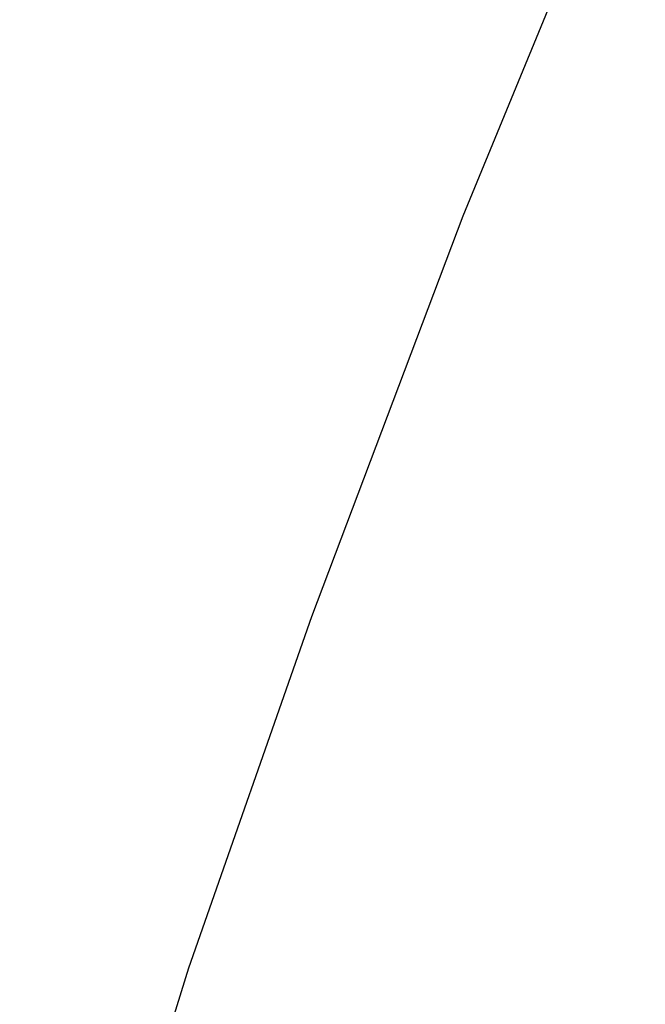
# Model space of a CAD drawing. Extents: x 0 to 363660, y 0 to 4201329.
# Tile 111 of 256: x 360197.44 to 360199.22, y 4200479.27 to 4200482.07. Entities that reach past the tile are written whole.
import ezdxf

# ---------------------------------------------------------------- set-up
doc = ezdxf.new("R2010")
doc.units = 0
doc.header["$LTSCALE"] = 0.5
doc.header["$MEASUREMENT"] = 0
doc.layers.add('(032) Горизонтали утолщенные', color=32, linetype='Continuous', lineweight=30)

# ---------------------------------------------------------------- blocks, each defined once
blk = doc.blocks.new('gergrgrre')
at = {"layer": '(032) Горизонтали утолщенные', "color": 32}
blk.add_polyline3d([(360205.37, 4200491.68, 546), (360204.44, 4200490.86, 546), (360203.56, 4200489.96, 546), (360202.71, 4200488.95, 546), (360201.9, 4200487.84, 546), (360201.14, 4200486.63, 546), (360200.44, 4200485.35, 546), (360199.79, 4200484.05, 546), (360199.21, 4200482.75, 546), (360198.7, 4200481.51, 546), (360198.27, 4200480.37, 546), (360197.92, 4200479.37, 546), (360197.66, 4200478.53, 546), (360197.5, 4200477.81, 546), (360197.44, 4200477.15, 546), (360197.51, 4200476.49, 546), (360197.7, 4200475.76, 546), (360198.04, 4200474.92, 546), (360198.52, 4200473.88, 546)], dxfattribs=at)
blk.add_polyline3d([(360205.37, 4200491.68, 546), (360204.44, 4200490.86, 546), (360203.56, 4200489.96, 546), (360202.71, 4200488.95, 546), (360201.9, 4200487.84, 546), (360201.14, 4200486.63, 546), (360200.44, 4200485.35, 546), (360199.79, 4200484.05, 546), (360199.21, 4200482.75, 546), (360198.7, 4200481.51, 546), (360198.27, 4200480.37, 546), (360197.92, 4200479.37, 546), (360197.66, 4200478.53, 546), (360197.5, 4200477.81, 546), (360197.44, 4200477.15, 546), (360197.51, 4200476.49, 546), (360197.7, 4200475.76, 546), (360198.04, 4200474.92, 546), (360198.52, 4200473.88, 546)], dxfattribs=at)
blk.add_polyline3d([(360205.37, 4200491.68, 546), (360204.44, 4200490.86, 546), (360203.56, 4200489.96, 546), (360202.71, 4200488.95, 546), (360201.9, 4200487.84, 546), (360201.14, 4200486.63, 546), (360200.44, 4200485.35, 546), (360199.79, 4200484.05, 546), (360199.21, 4200482.75, 546), (360198.7, 4200481.51, 546), (360198.27, 4200480.37, 546), (360197.92, 4200479.37, 546), (360197.66, 4200478.53, 546), (360197.5, 4200477.81, 546), (360197.44, 4200477.15, 546), (360197.51, 4200476.49, 546), (360197.7, 4200475.76, 546), (360198.04, 4200474.92, 546), (360198.52, 4200473.88, 546)], dxfattribs=at)
blk.add_polyline3d([(360205.37, 4200491.68, 546), (360204.44, 4200490.86, 546), (360203.56, 4200489.96, 546), (360202.71, 4200488.95, 546), (360201.9, 4200487.84, 546), (360201.14, 4200486.63, 546), (360200.44, 4200485.35, 546), (360199.79, 4200484.05, 546), (360199.21, 4200482.75, 546), (360198.7, 4200481.51, 546), (360198.27, 4200480.37, 546), (360197.92, 4200479.37, 546), (360197.66, 4200478.53, 546), (360197.5, 4200477.81, 546), (360197.44, 4200477.15, 546), (360197.51, 4200476.49, 546), (360197.7, 4200475.76, 546), (360198.04, 4200474.92, 546), (360198.52, 4200473.88, 546)], dxfattribs=at)
blk.add_polyline3d([(360205.37, 4200491.68, 546), (360204.44, 4200490.86, 546), (360203.56, 4200489.96, 546), (360202.71, 4200488.95, 546), (360201.9, 4200487.84, 546), (360201.14, 4200486.63, 546), (360200.44, 4200485.35, 546), (360199.79, 4200484.05, 546), (360199.21, 4200482.75, 546), (360198.7, 4200481.51, 546), (360198.27, 4200480.37, 546), (360197.92, 4200479.37, 546), (360197.66, 4200478.53, 546), (360197.5, 4200477.81, 546), (360197.44, 4200477.15, 546), (360197.51, 4200476.49, 546), (360197.7, 4200475.76, 546), (360198.04, 4200474.92, 546), (360198.52, 4200473.88, 546)], dxfattribs=at)
blk.add_polyline3d([(360205.37, 4200491.68, 546), (360204.44, 4200490.86, 546), (360203.56, 4200489.96, 546), (360202.71, 4200488.95, 546), (360201.9, 4200487.84, 546), (360201.14, 4200486.63, 546), (360200.44, 4200485.35, 546), (360199.79, 4200484.05, 546), (360199.21, 4200482.75, 546), (360198.7, 4200481.51, 546), (360198.27, 4200480.37, 546), (360197.92, 4200479.37, 546), (360197.66, 4200478.53, 546), (360197.5, 4200477.81, 546), (360197.44, 4200477.15, 546), (360197.51, 4200476.49, 546), (360197.7, 4200475.76, 546), (360198.04, 4200474.92, 546), (360198.52, 4200473.88, 546)], dxfattribs=at)
blk.add_polyline3d([(360205.37, 4200491.68, 546), (360204.44, 4200490.86, 546), (360203.56, 4200489.96, 546), (360202.71, 4200488.95, 546), (360201.9, 4200487.84, 546), (360201.14, 4200486.63, 546), (360200.44, 4200485.35, 546), (360199.79, 4200484.05, 546), (360199.21, 4200482.75, 546), (360198.7, 4200481.51, 546), (360198.27, 4200480.37, 546), (360197.92, 4200479.37, 546), (360197.66, 4200478.53, 546), (360197.5, 4200477.81, 546), (360197.44, 4200477.15, 546), (360197.51, 4200476.49, 546), (360197.7, 4200475.76, 546), (360198.04, 4200474.92, 546), (360198.52, 4200473.88, 546)], dxfattribs=at)
blk.add_polyline3d([(360205.37, 4200491.68, 546), (360204.44, 4200490.86, 546), (360203.56, 4200489.96, 546), (360202.71, 4200488.95, 546), (360201.9, 4200487.84, 546), (360201.14, 4200486.63, 546), (360200.44, 4200485.35, 546), (360199.79, 4200484.05, 546), (360199.21, 4200482.75, 546), (360198.7, 4200481.51, 546), (360198.27, 4200480.37, 546), (360197.92, 4200479.37, 546), (360197.66, 4200478.53, 546), (360197.5, 4200477.81, 546), (360197.44, 4200477.15, 546), (360197.51, 4200476.49, 546), (360197.7, 4200475.76, 546), (360198.04, 4200474.92, 546), (360198.52, 4200473.88, 546)], dxfattribs=at)
blk.add_polyline3d([(360205.37, 4200491.68, 546), (360204.44, 4200490.86, 546), (360203.56, 4200489.96, 546), (360202.71, 4200488.95, 546), (360201.9, 4200487.84, 546), (360201.14, 4200486.63, 546), (360200.44, 4200485.35, 546), (360199.79, 4200484.05, 546), (360199.21, 4200482.75, 546), (360198.7, 4200481.51, 546), (360198.27, 4200480.37, 546), (360197.92, 4200479.37, 546), (360197.66, 4200478.53, 546), (360197.5, 4200477.81, 546), (360197.44, 4200477.15, 546), (360197.51, 4200476.49, 546), (360197.7, 4200475.76, 546), (360198.04, 4200474.92, 546), (360198.52, 4200473.88, 546)], dxfattribs=at)
blk.add_polyline3d([(360205.37, 4200491.68, 546), (360204.44, 4200490.86, 546), (360203.56, 4200489.96, 546), (360202.71, 4200488.95, 546), (360201.9, 4200487.84, 546), (360201.14, 4200486.63, 546), (360200.44, 4200485.35, 546), (360199.79, 4200484.05, 546), (360199.21, 4200482.75, 546), (360198.7, 4200481.51, 546), (360198.27, 4200480.37, 546), (360197.92, 4200479.37, 546), (360197.66, 4200478.53, 546), (360197.5, 4200477.81, 546), (360197.44, 4200477.15, 546), (360197.51, 4200476.49, 546), (360197.7, 4200475.76, 546), (360198.04, 4200474.92, 546), (360198.52, 4200473.88, 546)], dxfattribs=at)
blk.add_polyline3d([(360205.37, 4200491.68, 546), (360204.44, 4200490.86, 546), (360203.56, 4200489.96, 546), (360202.71, 4200488.95, 546), (360201.9, 4200487.84, 546), (360201.14, 4200486.63, 546), (360200.44, 4200485.35, 546), (360199.79, 4200484.05, 546), (360199.21, 4200482.75, 546), (360198.7, 4200481.51, 546), (360198.27, 4200480.37, 546), (360197.92, 4200479.37, 546), (360197.66, 4200478.53, 546), (360197.5, 4200477.81, 546), (360197.44, 4200477.15, 546), (360197.51, 4200476.49, 546), (360197.7, 4200475.76, 546), (360198.04, 4200474.92, 546), (360198.52, 4200473.88, 546)], dxfattribs=at)
blk.add_polyline3d([(360205.37, 4200491.68, 546), (360204.44, 4200490.86, 546), (360203.56, 4200489.96, 546), (360202.71, 4200488.95, 546), (360201.9, 4200487.84, 546), (360201.14, 4200486.63, 546), (360200.44, 4200485.35, 546), (360199.79, 4200484.05, 546), (360199.21, 4200482.75, 546), (360198.7, 4200481.51, 546), (360198.27, 4200480.37, 546), (360197.92, 4200479.37, 546), (360197.66, 4200478.53, 546), (360197.5, 4200477.81, 546), (360197.44, 4200477.15, 546), (360197.51, 4200476.49, 546), (360197.7, 4200475.76, 546), (360198.04, 4200474.92, 546), (360198.52, 4200473.88, 546)], dxfattribs=at)
blk.add_polyline3d([(360205.37, 4200491.68, 546), (360204.44, 4200490.86, 546), (360203.56, 4200489.96, 546), (360202.71, 4200488.95, 546), (360201.9, 4200487.84, 546), (360201.14, 4200486.63, 546), (360200.44, 4200485.35, 546), (360199.79, 4200484.05, 546), (360199.21, 4200482.75, 546), (360198.7, 4200481.51, 546), (360198.27, 4200480.37, 546), (360197.92, 4200479.37, 546), (360197.66, 4200478.53, 546), (360197.5, 4200477.81, 546), (360197.44, 4200477.15, 546), (360197.51, 4200476.49, 546), (360197.7, 4200475.76, 546), (360198.04, 4200474.92, 546), (360198.52, 4200473.88, 546)], dxfattribs=at)
blk.add_polyline3d([(360205.37, 4200491.68, 546), (360204.44, 4200490.86, 546), (360203.56, 4200489.96, 546), (360202.71, 4200488.95, 546), (360201.9, 4200487.84, 546), (360201.14, 4200486.63, 546), (360200.44, 4200485.35, 546), (360199.79, 4200484.05, 546), (360199.21, 4200482.75, 546), (360198.7, 4200481.51, 546), (360198.27, 4200480.37, 546), (360197.92, 4200479.37, 546), (360197.66, 4200478.53, 546), (360197.5, 4200477.81, 546), (360197.44, 4200477.15, 546), (360197.51, 4200476.49, 546), (360197.7, 4200475.76, 546), (360198.04, 4200474.92, 546), (360198.52, 4200473.88, 546)], dxfattribs=at)
blk.add_polyline3d([(360205.37, 4200491.68, 546), (360204.44, 4200490.86, 546), (360203.56, 4200489.96, 546), (360202.71, 4200488.95, 546), (360201.9, 4200487.84, 546), (360201.14, 4200486.63, 546), (360200.44, 4200485.35, 546), (360199.79, 4200484.05, 546), (360199.21, 4200482.75, 546), (360198.7, 4200481.51, 546), (360198.27, 4200480.37, 546), (360197.92, 4200479.37, 546), (360197.66, 4200478.53, 546), (360197.5, 4200477.81, 546), (360197.44, 4200477.15, 546), (360197.51, 4200476.49, 546), (360197.7, 4200475.76, 546), (360198.04, 4200474.92, 546), (360198.52, 4200473.88, 546)], dxfattribs=at)
blk.add_polyline3d([(360205.37, 4200491.68, 546), (360204.44, 4200490.86, 546), (360203.56, 4200489.96, 546), (360202.71, 4200488.95, 546), (360201.9, 4200487.84, 546), (360201.14, 4200486.63, 546), (360200.44, 4200485.35, 546), (360199.79, 4200484.05, 546), (360199.21, 4200482.75, 546), (360198.7, 4200481.51, 546), (360198.27, 4200480.37, 546), (360197.92, 4200479.37, 546), (360197.66, 4200478.53, 546), (360197.5, 4200477.81, 546), (360197.44, 4200477.15, 546), (360197.51, 4200476.49, 546), (360197.7, 4200475.76, 546), (360198.04, 4200474.92, 546), (360198.52, 4200473.88, 546)], dxfattribs=at)
blk.add_polyline3d([(360205.37, 4200491.68, 546), (360204.44, 4200490.86, 546), (360203.56, 4200489.96, 546), (360202.71, 4200488.95, 546), (360201.9, 4200487.84, 546), (360201.14, 4200486.63, 546), (360200.44, 4200485.35, 546), (360199.79, 4200484.05, 546), (360199.21, 4200482.75, 546), (360198.7, 4200481.51, 546), (360198.27, 4200480.37, 546), (360197.92, 4200479.37, 546), (360197.66, 4200478.53, 546), (360197.5, 4200477.81, 546), (360197.44, 4200477.15, 546), (360197.51, 4200476.49, 546), (360197.7, 4200475.76, 546), (360198.04, 4200474.92, 546), (360198.52, 4200473.88, 546)], dxfattribs=at)
blk.add_polyline3d([(360205.37, 4200491.68, 546), (360204.44, 4200490.86, 546), (360203.56, 4200489.96, 546), (360202.71, 4200488.95, 546), (360201.9, 4200487.84, 546), (360201.14, 4200486.63, 546), (360200.44, 4200485.35, 546), (360199.79, 4200484.05, 546), (360199.21, 4200482.75, 546), (360198.7, 4200481.51, 546), (360198.27, 4200480.37, 546), (360197.92, 4200479.37, 546), (360197.66, 4200478.53, 546), (360197.5, 4200477.81, 546), (360197.44, 4200477.15, 546), (360197.51, 4200476.49, 546), (360197.7, 4200475.76, 546), (360198.04, 4200474.92, 546), (360198.52, 4200473.88, 546)], dxfattribs=at)
blk.add_polyline3d([(360205.37, 4200491.68, 546), (360204.44, 4200490.86, 546), (360203.56, 4200489.96, 546), (360202.71, 4200488.95, 546), (360201.9, 4200487.84, 546), (360201.14, 4200486.63, 546), (360200.44, 4200485.35, 546), (360199.79, 4200484.05, 546), (360199.21, 4200482.75, 546), (360198.7, 4200481.51, 546), (360198.27, 4200480.37, 546), (360197.92, 4200479.37, 546), (360197.66, 4200478.53, 546), (360197.5, 4200477.81, 546), (360197.44, 4200477.15, 546), (360197.51, 4200476.49, 546), (360197.7, 4200475.76, 546), (360198.04, 4200474.92, 546), (360198.52, 4200473.88, 546)], dxfattribs=at)
blk.add_polyline3d([(360205.37, 4200491.68, 546), (360204.44, 4200490.86, 546), (360203.56, 4200489.96, 546), (360202.71, 4200488.95, 546), (360201.9, 4200487.84, 546), (360201.14, 4200486.63, 546), (360200.44, 4200485.35, 546), (360199.79, 4200484.05, 546), (360199.21, 4200482.75, 546), (360198.7, 4200481.51, 546), (360198.27, 4200480.37, 546), (360197.92, 4200479.37, 546), (360197.66, 4200478.53, 546), (360197.5, 4200477.81, 546), (360197.44, 4200477.15, 546), (360197.51, 4200476.49, 546), (360197.7, 4200475.76, 546), (360198.04, 4200474.92, 546), (360198.52, 4200473.88, 546)], dxfattribs=at)
blk.add_polyline3d([(360205.37, 4200491.68, 546), (360204.44, 4200490.86, 546), (360203.56, 4200489.96, 546), (360202.71, 4200488.95, 546), (360201.9, 4200487.84, 546), (360201.14, 4200486.63, 546), (360200.44, 4200485.35, 546), (360199.79, 4200484.05, 546), (360199.21, 4200482.75, 546), (360198.7, 4200481.51, 546), (360198.27, 4200480.37, 546), (360197.92, 4200479.37, 546), (360197.66, 4200478.53, 546), (360197.5, 4200477.81, 546), (360197.44, 4200477.15, 546), (360197.51, 4200476.49, 546), (360197.7, 4200475.76, 546), (360198.04, 4200474.92, 546), (360198.52, 4200473.88, 546)], dxfattribs=at)
blk.add_polyline3d([(360205.37, 4200491.68, 546), (360204.44, 4200490.86, 546), (360203.56, 4200489.96, 546), (360202.71, 4200488.95, 546), (360201.9, 4200487.84, 546), (360201.14, 4200486.63, 546), (360200.44, 4200485.35, 546), (360199.79, 4200484.05, 546), (360199.21, 4200482.75, 546), (360198.7, 4200481.51, 546), (360198.27, 4200480.37, 546), (360197.92, 4200479.37, 546), (360197.66, 4200478.53, 546), (360197.5, 4200477.81, 546), (360197.44, 4200477.15, 546), (360197.51, 4200476.49, 546), (360197.7, 4200475.76, 546), (360198.04, 4200474.92, 546), (360198.52, 4200473.88, 546)], dxfattribs=at)
blk.add_polyline3d([(360205.37, 4200491.68, 546), (360204.44, 4200490.86, 546), (360203.56, 4200489.96, 546), (360202.71, 4200488.95, 546), (360201.9, 4200487.84, 546), (360201.14, 4200486.63, 546), (360200.44, 4200485.35, 546), (360199.79, 4200484.05, 546), (360199.21, 4200482.75, 546), (360198.7, 4200481.51, 546), (360198.27, 4200480.37, 546), (360197.92, 4200479.37, 546), (360197.66, 4200478.53, 546), (360197.5, 4200477.81, 546), (360197.44, 4200477.15, 546), (360197.51, 4200476.49, 546), (360197.7, 4200475.76, 546), (360198.04, 4200474.92, 546), (360198.52, 4200473.88, 546)], dxfattribs=at)
blk.add_polyline3d([(360205.37, 4200491.68, 546), (360204.44, 4200490.86, 546), (360203.56, 4200489.96, 546), (360202.71, 4200488.95, 546), (360201.9, 4200487.84, 546), (360201.14, 4200486.63, 546), (360200.44, 4200485.35, 546), (360199.79, 4200484.05, 546), (360199.21, 4200482.75, 546), (360198.7, 4200481.51, 546), (360198.27, 4200480.37, 546), (360197.92, 4200479.37, 546), (360197.66, 4200478.53, 546), (360197.5, 4200477.81, 546), (360197.44, 4200477.15, 546), (360197.51, 4200476.49, 546), (360197.7, 4200475.76, 546), (360198.04, 4200474.92, 546), (360198.52, 4200473.88, 546)], dxfattribs=at)
blk.add_polyline3d([(360205.37, 4200491.68, 546), (360204.44, 4200490.86, 546), (360203.56, 4200489.96, 546), (360202.71, 4200488.95, 546), (360201.9, 4200487.84, 546), (360201.14, 4200486.63, 546), (360200.44, 4200485.35, 546), (360199.79, 4200484.05, 546), (360199.21, 4200482.75, 546), (360198.7, 4200481.51, 546), (360198.27, 4200480.37, 546), (360197.92, 4200479.37, 546), (360197.66, 4200478.53, 546), (360197.5, 4200477.81, 546), (360197.44, 4200477.15, 546), (360197.51, 4200476.49, 546), (360197.7, 4200475.76, 546), (360198.04, 4200474.92, 546), (360198.52, 4200473.88, 546)], dxfattribs=at)
blk.add_polyline3d([(360205.37, 4200491.68, 546), (360204.44, 4200490.86, 546), (360203.56, 4200489.96, 546), (360202.71, 4200488.95, 546), (360201.9, 4200487.84, 546), (360201.14, 4200486.63, 546), (360200.44, 4200485.35, 546), (360199.79, 4200484.05, 546), (360199.21, 4200482.75, 546), (360198.7, 4200481.51, 546), (360198.27, 4200480.37, 546), (360197.92, 4200479.37, 546), (360197.66, 4200478.53, 546), (360197.5, 4200477.81, 546), (360197.44, 4200477.15, 546), (360197.51, 4200476.49, 546), (360197.7, 4200475.76, 546), (360198.04, 4200474.92, 546), (360198.52, 4200473.88, 546)], dxfattribs=at)
blk.add_polyline3d([(360205.37, 4200491.68, 546), (360204.44, 4200490.86, 546), (360203.56, 4200489.96, 546), (360202.71, 4200488.95, 546), (360201.9, 4200487.84, 546), (360201.14, 4200486.63, 546), (360200.44, 4200485.35, 546), (360199.79, 4200484.05, 546), (360199.21, 4200482.75, 546), (360198.7, 4200481.51, 546), (360198.27, 4200480.37, 546), (360197.92, 4200479.37, 546), (360197.66, 4200478.53, 546), (360197.5, 4200477.81, 546), (360197.44, 4200477.15, 546), (360197.51, 4200476.49, 546), (360197.7, 4200475.76, 546), (360198.04, 4200474.92, 546), (360198.52, 4200473.88, 546)], dxfattribs=at)
blk.add_polyline3d([(360205.37, 4200491.68, 546), (360204.44, 4200490.86, 546), (360203.56, 4200489.96, 546), (360202.71, 4200488.95, 546), (360201.9, 4200487.84, 546), (360201.14, 4200486.63, 546), (360200.44, 4200485.35, 546), (360199.79, 4200484.05, 546), (360199.21, 4200482.75, 546), (360198.7, 4200481.51, 546), (360198.27, 4200480.37, 546), (360197.92, 4200479.37, 546), (360197.66, 4200478.53, 546), (360197.5, 4200477.81, 546), (360197.44, 4200477.15, 546), (360197.51, 4200476.49, 546), (360197.7, 4200475.76, 546), (360198.04, 4200474.92, 546), (360198.52, 4200473.88, 546)], dxfattribs=at)
blk.add_polyline3d([(360205.37, 4200491.68, 546), (360204.44, 4200490.86, 546), (360203.56, 4200489.96, 546), (360202.71, 4200488.95, 546), (360201.9, 4200487.84, 546), (360201.14, 4200486.63, 546), (360200.44, 4200485.35, 546), (360199.79, 4200484.05, 546), (360199.21, 4200482.75, 546), (360198.7, 4200481.51, 546), (360198.27, 4200480.37, 546), (360197.92, 4200479.37, 546), (360197.66, 4200478.53, 546), (360197.5, 4200477.81, 546), (360197.44, 4200477.15, 546), (360197.51, 4200476.49, 546), (360197.7, 4200475.76, 546), (360198.04, 4200474.92, 546), (360198.52, 4200473.88, 546)], dxfattribs=at)
blk.add_polyline3d([(360205.37, 4200491.68, 546), (360204.44, 4200490.86, 546), (360203.56, 4200489.96, 546), (360202.71, 4200488.95, 546), (360201.9, 4200487.84, 546), (360201.14, 4200486.63, 546), (360200.44, 4200485.35, 546), (360199.79, 4200484.05, 546), (360199.21, 4200482.75, 546), (360198.7, 4200481.51, 546), (360198.27, 4200480.37, 546), (360197.92, 4200479.37, 546), (360197.66, 4200478.53, 546), (360197.5, 4200477.81, 546), (360197.44, 4200477.15, 546), (360197.51, 4200476.49, 546), (360197.7, 4200475.76, 546), (360198.04, 4200474.92, 546), (360198.52, 4200473.88, 546)], dxfattribs=at)
blk.add_polyline3d([(360205.37, 4200491.68, 546), (360204.44, 4200490.86, 546), (360203.56, 4200489.96, 546), (360202.71, 4200488.95, 546), (360201.9, 4200487.84, 546), (360201.14, 4200486.63, 546), (360200.44, 4200485.35, 546), (360199.79, 4200484.05, 546), (360199.21, 4200482.75, 546), (360198.7, 4200481.51, 546), (360198.27, 4200480.37, 546), (360197.92, 4200479.37, 546), (360197.66, 4200478.53, 546), (360197.5, 4200477.81, 546), (360197.44, 4200477.15, 546), (360197.51, 4200476.49, 546), (360197.7, 4200475.76, 546), (360198.04, 4200474.92, 546), (360198.52, 4200473.88, 546)], dxfattribs=at)
blk.add_polyline3d([(360205.37, 4200491.68, 546), (360204.44, 4200490.86, 546), (360203.56, 4200489.96, 546), (360202.71, 4200488.95, 546), (360201.9, 4200487.84, 546), (360201.14, 4200486.63, 546), (360200.44, 4200485.35, 546), (360199.79, 4200484.05, 546), (360199.21, 4200482.75, 546), (360198.7, 4200481.51, 546), (360198.27, 4200480.37, 546), (360197.92, 4200479.37, 546), (360197.66, 4200478.53, 546), (360197.5, 4200477.81, 546), (360197.44, 4200477.15, 546), (360197.51, 4200476.49, 546), (360197.7, 4200475.76, 546), (360198.04, 4200474.92, 546), (360198.52, 4200473.88, 546)], dxfattribs=at)
blk.add_polyline3d([(360205.37, 4200491.68, 546), (360204.44, 4200490.86, 546), (360203.56, 4200489.96, 546), (360202.71, 4200488.95, 546), (360201.9, 4200487.84, 546), (360201.14, 4200486.63, 546), (360200.44, 4200485.35, 546), (360199.79, 4200484.05, 546), (360199.21, 4200482.75, 546), (360198.7, 4200481.51, 546), (360198.27, 4200480.37, 546), (360197.92, 4200479.37, 546), (360197.66, 4200478.53, 546), (360197.5, 4200477.81, 546), (360197.44, 4200477.15, 546), (360197.51, 4200476.49, 546), (360197.7, 4200475.76, 546), (360198.04, 4200474.92, 546), (360198.52, 4200473.88, 546)], dxfattribs=at)
blk.add_polyline3d([(360205.37, 4200491.68, 546), (360204.44, 4200490.86, 546), (360203.56, 4200489.96, 546), (360202.71, 4200488.95, 546), (360201.9, 4200487.84, 546), (360201.14, 4200486.63, 546), (360200.44, 4200485.35, 546), (360199.79, 4200484.05, 546), (360199.21, 4200482.75, 546), (360198.7, 4200481.51, 546), (360198.27, 4200480.37, 546), (360197.92, 4200479.37, 546), (360197.66, 4200478.53, 546), (360197.5, 4200477.81, 546), (360197.44, 4200477.15, 546), (360197.51, 4200476.49, 546), (360197.7, 4200475.76, 546), (360198.04, 4200474.92, 546), (360198.52, 4200473.88, 546)], dxfattribs=at)
blk.add_polyline3d([(360205.37, 4200491.68, 546), (360204.44, 4200490.86, 546), (360203.56, 4200489.96, 546), (360202.71, 4200488.95, 546), (360201.9, 4200487.84, 546), (360201.14, 4200486.63, 546), (360200.44, 4200485.35, 546), (360199.79, 4200484.05, 546), (360199.21, 4200482.75, 546), (360198.7, 4200481.51, 546), (360198.27, 4200480.37, 546), (360197.92, 4200479.37, 546), (360197.66, 4200478.53, 546), (360197.5, 4200477.81, 546), (360197.44, 4200477.15, 546), (360197.51, 4200476.49, 546), (360197.7, 4200475.76, 546), (360198.04, 4200474.92, 546), (360198.52, 4200473.88, 546)], dxfattribs=at)
blk.add_polyline3d([(360205.37, 4200491.68, 546), (360204.44, 4200490.86, 546), (360203.56, 4200489.96, 546), (360202.71, 4200488.95, 546), (360201.9, 4200487.84, 546), (360201.14, 4200486.63, 546), (360200.44, 4200485.35, 546), (360199.79, 4200484.05, 546), (360199.21, 4200482.75, 546), (360198.7, 4200481.51, 546), (360198.27, 4200480.37, 546), (360197.92, 4200479.37, 546), (360197.66, 4200478.53, 546), (360197.5, 4200477.81, 546), (360197.44, 4200477.15, 546), (360197.51, 4200476.49, 546), (360197.7, 4200475.76, 546), (360198.04, 4200474.92, 546), (360198.52, 4200473.88, 546)], dxfattribs=at)
blk.add_polyline3d([(360205.37, 4200491.68, 546), (360204.44, 4200490.86, 546), (360203.56, 4200489.96, 546), (360202.71, 4200488.95, 546), (360201.9, 4200487.84, 546), (360201.14, 4200486.63, 546), (360200.44, 4200485.35, 546), (360199.79, 4200484.05, 546), (360199.21, 4200482.75, 546), (360198.7, 4200481.51, 546), (360198.27, 4200480.37, 546), (360197.92, 4200479.37, 546), (360197.66, 4200478.53, 546), (360197.5, 4200477.81, 546), (360197.44, 4200477.15, 546), (360197.51, 4200476.49, 546), (360197.7, 4200475.76, 546), (360198.04, 4200474.92, 546), (360198.52, 4200473.88, 546)], dxfattribs=at)
blk.add_polyline3d([(360205.37, 4200491.68, 546), (360204.44, 4200490.86, 546), (360203.56, 4200489.96, 546), (360202.71, 4200488.95, 546), (360201.9, 4200487.84, 546), (360201.14, 4200486.63, 546), (360200.44, 4200485.35, 546), (360199.79, 4200484.05, 546), (360199.21, 4200482.75, 546), (360198.7, 4200481.51, 546), (360198.27, 4200480.37, 546), (360197.92, 4200479.37, 546), (360197.66, 4200478.53, 546), (360197.5, 4200477.81, 546), (360197.44, 4200477.15, 546), (360197.51, 4200476.49, 546), (360197.7, 4200475.76, 546), (360198.04, 4200474.92, 546), (360198.52, 4200473.88, 546)], dxfattribs=at)
blk.add_polyline3d([(360205.37, 4200491.68, 546), (360204.44, 4200490.86, 546), (360203.56, 4200489.96, 546), (360202.71, 4200488.95, 546), (360201.9, 4200487.84, 546), (360201.14, 4200486.63, 546), (360200.44, 4200485.35, 546), (360199.79, 4200484.05, 546), (360199.21, 4200482.75, 546), (360198.7, 4200481.51, 546), (360198.27, 4200480.37, 546), (360197.92, 4200479.37, 546), (360197.66, 4200478.53, 546), (360197.5, 4200477.81, 546), (360197.44, 4200477.15, 546), (360197.51, 4200476.49, 546), (360197.7, 4200475.76, 546), (360198.04, 4200474.92, 546), (360198.52, 4200473.88, 546)], dxfattribs=at)
blk.add_polyline3d([(360205.37, 4200491.68, 546), (360204.44, 4200490.86, 546), (360203.56, 4200489.96, 546), (360202.71, 4200488.95, 546), (360201.9, 4200487.84, 546), (360201.14, 4200486.63, 546), (360200.44, 4200485.35, 546), (360199.79, 4200484.05, 546), (360199.21, 4200482.75, 546), (360198.7, 4200481.51, 546), (360198.27, 4200480.37, 546), (360197.92, 4200479.37, 546), (360197.66, 4200478.53, 546), (360197.5, 4200477.81, 546), (360197.44, 4200477.15, 546), (360197.51, 4200476.49, 546), (360197.7, 4200475.76, 546), (360198.04, 4200474.92, 546), (360198.52, 4200473.88, 546)], dxfattribs=at)
blk.add_polyline3d([(360205.37, 4200491.68, 546), (360204.44, 4200490.86, 546), (360203.56, 4200489.96, 546), (360202.71, 4200488.95, 546), (360201.9, 4200487.84, 546), (360201.14, 4200486.63, 546), (360200.44, 4200485.35, 546), (360199.79, 4200484.05, 546), (360199.21, 4200482.75, 546), (360198.7, 4200481.51, 546), (360198.27, 4200480.37, 546), (360197.92, 4200479.37, 546), (360197.66, 4200478.53, 546), (360197.5, 4200477.81, 546), (360197.44, 4200477.15, 546), (360197.51, 4200476.49, 546), (360197.7, 4200475.76, 546), (360198.04, 4200474.92, 546), (360198.52, 4200473.88, 546)], dxfattribs=at)
blk.add_polyline3d([(360205.37, 4200491.68, 546), (360204.44, 4200490.86, 546), (360203.56, 4200489.96, 546), (360202.71, 4200488.95, 546), (360201.9, 4200487.84, 546), (360201.14, 4200486.63, 546), (360200.44, 4200485.35, 546), (360199.79, 4200484.05, 546), (360199.21, 4200482.75, 546), (360198.7, 4200481.51, 546), (360198.27, 4200480.37, 546), (360197.92, 4200479.37, 546), (360197.66, 4200478.53, 546), (360197.5, 4200477.81, 546), (360197.44, 4200477.15, 546), (360197.51, 4200476.49, 546), (360197.7, 4200475.76, 546), (360198.04, 4200474.92, 546), (360198.52, 4200473.88, 546)], dxfattribs=at)
blk.add_polyline3d([(360205.37, 4200491.68, 546), (360204.44, 4200490.86, 546), (360203.56, 4200489.96, 546), (360202.71, 4200488.95, 546), (360201.9, 4200487.84, 546), (360201.14, 4200486.63, 546), (360200.44, 4200485.35, 546), (360199.79, 4200484.05, 546), (360199.21, 4200482.75, 546), (360198.7, 4200481.51, 546), (360198.27, 4200480.37, 546), (360197.92, 4200479.37, 546), (360197.66, 4200478.53, 546), (360197.5, 4200477.81, 546), (360197.44, 4200477.15, 546), (360197.51, 4200476.49, 546), (360197.7, 4200475.76, 546), (360198.04, 4200474.92, 546), (360198.52, 4200473.88, 546)], dxfattribs=at)
blk.add_polyline3d([(360205.37, 4200491.68, 546), (360204.44, 4200490.86, 546), (360203.56, 4200489.96, 546), (360202.71, 4200488.95, 546), (360201.9, 4200487.84, 546), (360201.14, 4200486.63, 546), (360200.44, 4200485.35, 546), (360199.79, 4200484.05, 546), (360199.21, 4200482.75, 546), (360198.7, 4200481.51, 546), (360198.27, 4200480.37, 546), (360197.92, 4200479.37, 546), (360197.66, 4200478.53, 546), (360197.5, 4200477.81, 546), (360197.44, 4200477.15, 546), (360197.51, 4200476.49, 546), (360197.7, 4200475.76, 546), (360198.04, 4200474.92, 546), (360198.52, 4200473.88, 546)], dxfattribs=at)
blk.add_polyline3d([(360205.37, 4200491.68, 546), (360204.44, 4200490.86, 546), (360203.56, 4200489.96, 546), (360202.71, 4200488.95, 546), (360201.9, 4200487.84, 546), (360201.14, 4200486.63, 546), (360200.44, 4200485.35, 546), (360199.79, 4200484.05, 546), (360199.21, 4200482.75, 546), (360198.7, 4200481.51, 546), (360198.27, 4200480.37, 546), (360197.92, 4200479.37, 546), (360197.66, 4200478.53, 546), (360197.5, 4200477.81, 546), (360197.44, 4200477.15, 546), (360197.51, 4200476.49, 546), (360197.7, 4200475.76, 546), (360198.04, 4200474.92, 546), (360198.52, 4200473.88, 546)], dxfattribs=at)
blk.add_polyline3d([(360205.37, 4200491.68, 546), (360204.44, 4200490.86, 546), (360203.56, 4200489.96, 546), (360202.71, 4200488.95, 546), (360201.9, 4200487.84, 546), (360201.14, 4200486.63, 546), (360200.44, 4200485.35, 546), (360199.79, 4200484.05, 546), (360199.21, 4200482.75, 546), (360198.7, 4200481.51, 546), (360198.27, 4200480.37, 546), (360197.92, 4200479.37, 546), (360197.66, 4200478.53, 546), (360197.5, 4200477.81, 546), (360197.44, 4200477.15, 546), (360197.51, 4200476.49, 546), (360197.7, 4200475.76, 546), (360198.04, 4200474.92, 546), (360198.52, 4200473.88, 546)], dxfattribs=at)
blk.add_polyline3d([(360205.37, 4200491.68, 546), (360204.44, 4200490.86, 546), (360203.56, 4200489.96, 546), (360202.71, 4200488.95, 546), (360201.9, 4200487.84, 546), (360201.14, 4200486.63, 546), (360200.44, 4200485.35, 546), (360199.79, 4200484.05, 546), (360199.21, 4200482.75, 546), (360198.7, 4200481.51, 546), (360198.27, 4200480.37, 546), (360197.92, 4200479.37, 546), (360197.66, 4200478.53, 546), (360197.5, 4200477.81, 546), (360197.44, 4200477.15, 546), (360197.51, 4200476.49, 546), (360197.7, 4200475.76, 546), (360198.04, 4200474.92, 546), (360198.52, 4200473.88, 546)], dxfattribs=at)
blk.add_polyline3d([(360205.37, 4200491.68, 546), (360204.44, 4200490.86, 546), (360203.56, 4200489.96, 546), (360202.71, 4200488.95, 546), (360201.9, 4200487.84, 546), (360201.14, 4200486.63, 546), (360200.44, 4200485.35, 546), (360199.79, 4200484.05, 546), (360199.21, 4200482.75, 546), (360198.7, 4200481.51, 546), (360198.27, 4200480.37, 546), (360197.92, 4200479.37, 546), (360197.66, 4200478.53, 546), (360197.5, 4200477.81, 546), (360197.44, 4200477.15, 546), (360197.51, 4200476.49, 546), (360197.7, 4200475.76, 546), (360198.04, 4200474.92, 546), (360198.52, 4200473.88, 546)], dxfattribs=at)
blk.add_polyline3d([(360205.37, 4200491.68, 546), (360204.44, 4200490.86, 546), (360203.56, 4200489.96, 546), (360202.71, 4200488.95, 546), (360201.9, 4200487.84, 546), (360201.14, 4200486.63, 546), (360200.44, 4200485.35, 546), (360199.79, 4200484.05, 546), (360199.21, 4200482.75, 546), (360198.7, 4200481.51, 546), (360198.27, 4200480.37, 546), (360197.92, 4200479.37, 546), (360197.66, 4200478.53, 546), (360197.5, 4200477.81, 546), (360197.44, 4200477.15, 546), (360197.51, 4200476.49, 546), (360197.7, 4200475.76, 546), (360198.04, 4200474.92, 546), (360198.52, 4200473.88, 546)], dxfattribs=at)
blk.add_polyline3d([(360205.37, 4200491.68, 546), (360204.44, 4200490.86, 546), (360203.56, 4200489.96, 546), (360202.71, 4200488.95, 546), (360201.9, 4200487.84, 546), (360201.14, 4200486.63, 546), (360200.44, 4200485.35, 546), (360199.79, 4200484.05, 546), (360199.21, 4200482.75, 546), (360198.7, 4200481.51, 546), (360198.27, 4200480.37, 546), (360197.92, 4200479.37, 546), (360197.66, 4200478.53, 546), (360197.5, 4200477.81, 546), (360197.44, 4200477.15, 546), (360197.51, 4200476.49, 546), (360197.7, 4200475.76, 546), (360198.04, 4200474.92, 546), (360198.52, 4200473.88, 546)], dxfattribs=at)
blk.add_polyline3d([(360205.37, 4200491.68, 546), (360204.44, 4200490.86, 546), (360203.56, 4200489.96, 546), (360202.71, 4200488.95, 546), (360201.9, 4200487.84, 546), (360201.14, 4200486.63, 546), (360200.44, 4200485.35, 546), (360199.79, 4200484.05, 546), (360199.21, 4200482.75, 546), (360198.7, 4200481.51, 546), (360198.27, 4200480.37, 546), (360197.92, 4200479.37, 546), (360197.66, 4200478.53, 546), (360197.5, 4200477.81, 546), (360197.44, 4200477.15, 546), (360197.51, 4200476.49, 546), (360197.7, 4200475.76, 546), (360198.04, 4200474.92, 546), (360198.52, 4200473.88, 546)], dxfattribs=at)
blk.add_polyline3d([(360205.37, 4200491.68, 546), (360204.44, 4200490.86, 546), (360203.56, 4200489.96, 546), (360202.71, 4200488.95, 546), (360201.9, 4200487.84, 546), (360201.14, 4200486.63, 546), (360200.44, 4200485.35, 546), (360199.79, 4200484.05, 546), (360199.21, 4200482.75, 546), (360198.7, 4200481.51, 546), (360198.27, 4200480.37, 546), (360197.92, 4200479.37, 546), (360197.66, 4200478.53, 546), (360197.5, 4200477.81, 546), (360197.44, 4200477.15, 546), (360197.51, 4200476.49, 546), (360197.7, 4200475.76, 546), (360198.04, 4200474.92, 546), (360198.52, 4200473.88, 546)], dxfattribs=at)
blk.add_polyline3d([(360205.37, 4200491.68, 546), (360204.44, 4200490.86, 546), (360203.56, 4200489.96, 546), (360202.71, 4200488.95, 546), (360201.9, 4200487.84, 546), (360201.14, 4200486.63, 546), (360200.44, 4200485.35, 546), (360199.79, 4200484.05, 546), (360199.21, 4200482.75, 546), (360198.7, 4200481.51, 546), (360198.27, 4200480.37, 546), (360197.92, 4200479.37, 546), (360197.66, 4200478.53, 546), (360197.5, 4200477.81, 546), (360197.44, 4200477.15, 546), (360197.51, 4200476.49, 546), (360197.7, 4200475.76, 546), (360198.04, 4200474.92, 546), (360198.52, 4200473.88, 546)], dxfattribs=at)
blk.add_polyline3d([(360205.37, 4200491.68, 546), (360204.44, 4200490.86, 546), (360203.56, 4200489.96, 546), (360202.71, 4200488.95, 546), (360201.9, 4200487.84, 546), (360201.14, 4200486.63, 546), (360200.44, 4200485.35, 546), (360199.79, 4200484.05, 546), (360199.21, 4200482.75, 546), (360198.7, 4200481.51, 546), (360198.27, 4200480.37, 546), (360197.92, 4200479.37, 546), (360197.66, 4200478.53, 546), (360197.5, 4200477.81, 546), (360197.44, 4200477.15, 546), (360197.51, 4200476.49, 546), (360197.7, 4200475.76, 546), (360198.04, 4200474.92, 546), (360198.52, 4200473.88, 546)], dxfattribs=at)
blk.add_polyline3d([(360205.37, 4200491.68, 546), (360204.44, 4200490.86, 546), (360203.56, 4200489.96, 546), (360202.71, 4200488.95, 546), (360201.9, 4200487.84, 546), (360201.14, 4200486.63, 546), (360200.44, 4200485.35, 546), (360199.79, 4200484.05, 546), (360199.21, 4200482.75, 546), (360198.7, 4200481.51, 546), (360198.27, 4200480.37, 546), (360197.92, 4200479.37, 546), (360197.66, 4200478.53, 546), (360197.5, 4200477.81, 546), (360197.44, 4200477.15, 546), (360197.51, 4200476.49, 546), (360197.7, 4200475.76, 546), (360198.04, 4200474.92, 546), (360198.52, 4200473.88, 546)], dxfattribs=at)
blk.add_polyline3d([(360205.37, 4200491.68, 546), (360204.44, 4200490.86, 546), (360203.56, 4200489.96, 546), (360202.71, 4200488.95, 546), (360201.9, 4200487.84, 546), (360201.14, 4200486.63, 546), (360200.44, 4200485.35, 546), (360199.79, 4200484.05, 546), (360199.21, 4200482.75, 546), (360198.7, 4200481.51, 546), (360198.27, 4200480.37, 546), (360197.92, 4200479.37, 546), (360197.66, 4200478.53, 546), (360197.5, 4200477.81, 546), (360197.44, 4200477.15, 546), (360197.51, 4200476.49, 546), (360197.7, 4200475.76, 546), (360198.04, 4200474.92, 546), (360198.52, 4200473.88, 546)], dxfattribs=at)
blk.add_polyline3d([(360205.37, 4200491.68, 546), (360204.44, 4200490.86, 546), (360203.56, 4200489.96, 546), (360202.71, 4200488.95, 546), (360201.9, 4200487.84, 546), (360201.14, 4200486.63, 546), (360200.44, 4200485.35, 546), (360199.79, 4200484.05, 546), (360199.21, 4200482.75, 546), (360198.7, 4200481.51, 546), (360198.27, 4200480.37, 546), (360197.92, 4200479.37, 546), (360197.66, 4200478.53, 546), (360197.5, 4200477.81, 546), (360197.44, 4200477.15, 546), (360197.51, 4200476.49, 546), (360197.7, 4200475.76, 546), (360198.04, 4200474.92, 546), (360198.52, 4200473.88, 546)], dxfattribs=at)
blk.add_polyline3d([(360205.37, 4200491.68, 546), (360204.44, 4200490.86, 546), (360203.56, 4200489.96, 546), (360202.71, 4200488.95, 546), (360201.9, 4200487.84, 546), (360201.14, 4200486.63, 546), (360200.44, 4200485.35, 546), (360199.79, 4200484.05, 546), (360199.21, 4200482.75, 546), (360198.7, 4200481.51, 546), (360198.27, 4200480.37, 546), (360197.92, 4200479.37, 546), (360197.66, 4200478.53, 546), (360197.5, 4200477.81, 546), (360197.44, 4200477.15, 546), (360197.51, 4200476.49, 546), (360197.7, 4200475.76, 546), (360198.04, 4200474.92, 546), (360198.52, 4200473.88, 546)], dxfattribs=at)
blk.add_polyline3d([(360205.37, 4200491.68, 546), (360204.44, 4200490.86, 546), (360203.56, 4200489.96, 546), (360202.71, 4200488.95, 546), (360201.9, 4200487.84, 546), (360201.14, 4200486.63, 546), (360200.44, 4200485.35, 546), (360199.79, 4200484.05, 546), (360199.21, 4200482.75, 546), (360198.7, 4200481.51, 546), (360198.27, 4200480.37, 546), (360197.92, 4200479.37, 546), (360197.66, 4200478.53, 546), (360197.5, 4200477.81, 546), (360197.44, 4200477.15, 546), (360197.51, 4200476.49, 546), (360197.7, 4200475.76, 546), (360198.04, 4200474.92, 546), (360198.52, 4200473.88, 546)], dxfattribs=at)
blk.add_polyline3d([(360205.37, 4200491.68, 546), (360204.44, 4200490.86, 546), (360203.56, 4200489.96, 546), (360202.71, 4200488.95, 546), (360201.9, 4200487.84, 546), (360201.14, 4200486.63, 546), (360200.44, 4200485.35, 546), (360199.79, 4200484.05, 546), (360199.21, 4200482.75, 546), (360198.7, 4200481.51, 546), (360198.27, 4200480.37, 546), (360197.92, 4200479.37, 546), (360197.66, 4200478.53, 546), (360197.5, 4200477.81, 546), (360197.44, 4200477.15, 546), (360197.51, 4200476.49, 546), (360197.7, 4200475.76, 546), (360198.04, 4200474.92, 546), (360198.52, 4200473.88, 546)], dxfattribs=at)
blk.add_polyline3d([(360205.37, 4200491.68, 546), (360204.44, 4200490.86, 546), (360203.56, 4200489.96, 546), (360202.71, 4200488.95, 546), (360201.9, 4200487.84, 546), (360201.14, 4200486.63, 546), (360200.44, 4200485.35, 546), (360199.79, 4200484.05, 546), (360199.21, 4200482.75, 546), (360198.7, 4200481.51, 546), (360198.27, 4200480.37, 546), (360197.92, 4200479.37, 546), (360197.66, 4200478.53, 546), (360197.5, 4200477.81, 546), (360197.44, 4200477.15, 546), (360197.51, 4200476.49, 546), (360197.7, 4200475.76, 546), (360198.04, 4200474.92, 546), (360198.52, 4200473.88, 546)], dxfattribs=at)
blk.add_polyline3d([(360205.37, 4200491.68, 546), (360204.44, 4200490.86, 546), (360203.56, 4200489.96, 546), (360202.71, 4200488.95, 546), (360201.9, 4200487.84, 546), (360201.14, 4200486.63, 546), (360200.44, 4200485.35, 546), (360199.79, 4200484.05, 546), (360199.21, 4200482.75, 546), (360198.7, 4200481.51, 546), (360198.27, 4200480.37, 546), (360197.92, 4200479.37, 546), (360197.66, 4200478.53, 546), (360197.5, 4200477.81, 546), (360197.44, 4200477.15, 546), (360197.51, 4200476.49, 546), (360197.7, 4200475.76, 546), (360198.04, 4200474.92, 546), (360198.52, 4200473.88, 546)], dxfattribs=at)
blk.add_polyline3d([(360205.37, 4200491.68, 546), (360204.44, 4200490.86, 546), (360203.56, 4200489.96, 546), (360202.71, 4200488.95, 546), (360201.9, 4200487.84, 546), (360201.14, 4200486.63, 546), (360200.44, 4200485.35, 546), (360199.79, 4200484.05, 546), (360199.21, 4200482.75, 546), (360198.7, 4200481.51, 546), (360198.27, 4200480.37, 546), (360197.92, 4200479.37, 546), (360197.66, 4200478.53, 546), (360197.5, 4200477.81, 546), (360197.44, 4200477.15, 546), (360197.51, 4200476.49, 546), (360197.7, 4200475.76, 546), (360198.04, 4200474.92, 546), (360198.52, 4200473.88, 546)], dxfattribs=at)
blk.add_polyline3d([(360205.37, 4200491.68, 546), (360204.44, 4200490.86, 546), (360203.56, 4200489.96, 546), (360202.71, 4200488.95, 546), (360201.9, 4200487.84, 546), (360201.14, 4200486.63, 546), (360200.44, 4200485.35, 546), (360199.79, 4200484.05, 546), (360199.21, 4200482.75, 546), (360198.7, 4200481.51, 546), (360198.27, 4200480.37, 546), (360197.92, 4200479.37, 546), (360197.66, 4200478.53, 546), (360197.5, 4200477.81, 546), (360197.44, 4200477.15, 546), (360197.51, 4200476.49, 546), (360197.7, 4200475.76, 546), (360198.04, 4200474.92, 546), (360198.52, 4200473.88, 546)], dxfattribs=at)
blk.add_polyline3d([(360205.37, 4200491.68, 546), (360204.44, 4200490.86, 546), (360203.56, 4200489.96, 546), (360202.71, 4200488.95, 546), (360201.9, 4200487.84, 546), (360201.14, 4200486.63, 546), (360200.44, 4200485.35, 546), (360199.79, 4200484.05, 546), (360199.21, 4200482.75, 546), (360198.7, 4200481.51, 546), (360198.27, 4200480.37, 546), (360197.92, 4200479.37, 546), (360197.66, 4200478.53, 546), (360197.5, 4200477.81, 546), (360197.44, 4200477.15, 546), (360197.51, 4200476.49, 546), (360197.7, 4200475.76, 546), (360198.04, 4200474.92, 546), (360198.52, 4200473.88, 546)], dxfattribs=at)
blk.add_polyline3d([(360205.37, 4200491.68, 546), (360204.44, 4200490.86, 546), (360203.56, 4200489.96, 546), (360202.71, 4200488.95, 546), (360201.9, 4200487.84, 546), (360201.14, 4200486.63, 546), (360200.44, 4200485.35, 546), (360199.79, 4200484.05, 546), (360199.21, 4200482.75, 546), (360198.7, 4200481.51, 546), (360198.27, 4200480.37, 546), (360197.92, 4200479.37, 546), (360197.66, 4200478.53, 546), (360197.5, 4200477.81, 546), (360197.44, 4200477.15, 546), (360197.51, 4200476.49, 546), (360197.7, 4200475.76, 546), (360198.04, 4200474.92, 546), (360198.52, 4200473.88, 546)], dxfattribs=at)
blk.add_polyline3d([(360205.37, 4200491.68, 546), (360204.44, 4200490.86, 546), (360203.56, 4200489.96, 546), (360202.71, 4200488.95, 546), (360201.9, 4200487.84, 546), (360201.14, 4200486.63, 546), (360200.44, 4200485.35, 546), (360199.79, 4200484.05, 546), (360199.21, 4200482.75, 546), (360198.7, 4200481.51, 546), (360198.27, 4200480.37, 546), (360197.92, 4200479.37, 546), (360197.66, 4200478.53, 546), (360197.5, 4200477.81, 546), (360197.44, 4200477.15, 546), (360197.51, 4200476.49, 546), (360197.7, 4200475.76, 546), (360198.04, 4200474.92, 546), (360198.52, 4200473.88, 546)], dxfattribs=at)
blk.add_polyline3d([(360205.37, 4200491.68, 546), (360204.44, 4200490.86, 546), (360203.56, 4200489.96, 546), (360202.71, 4200488.95, 546), (360201.9, 4200487.84, 546), (360201.14, 4200486.63, 546), (360200.44, 4200485.35, 546), (360199.79, 4200484.05, 546), (360199.21, 4200482.75, 546), (360198.7, 4200481.51, 546), (360198.27, 4200480.37, 546), (360197.92, 4200479.37, 546), (360197.66, 4200478.53, 546), (360197.5, 4200477.81, 546), (360197.44, 4200477.15, 546), (360197.51, 4200476.49, 546), (360197.7, 4200475.76, 546), (360198.04, 4200474.92, 546), (360198.52, 4200473.88, 546)], dxfattribs=at)
blk.add_polyline3d([(360205.37, 4200491.68, 546), (360204.44, 4200490.86, 546), (360203.56, 4200489.96, 546), (360202.71, 4200488.95, 546), (360201.9, 4200487.84, 546), (360201.14, 4200486.63, 546), (360200.44, 4200485.35, 546), (360199.79, 4200484.05, 546), (360199.21, 4200482.75, 546), (360198.7, 4200481.51, 546), (360198.27, 4200480.37, 546), (360197.92, 4200479.37, 546), (360197.66, 4200478.53, 546), (360197.5, 4200477.81, 546), (360197.44, 4200477.15, 546), (360197.51, 4200476.49, 546), (360197.7, 4200475.76, 546), (360198.04, 4200474.92, 546), (360198.52, 4200473.88, 546)], dxfattribs=at)
blk.add_polyline3d([(360205.37, 4200491.68, 546), (360204.44, 4200490.86, 546), (360203.56, 4200489.96, 546), (360202.71, 4200488.95, 546), (360201.9, 4200487.84, 546), (360201.14, 4200486.63, 546), (360200.44, 4200485.35, 546), (360199.79, 4200484.05, 546), (360199.21, 4200482.75, 546), (360198.7, 4200481.51, 546), (360198.27, 4200480.37, 546), (360197.92, 4200479.37, 546), (360197.66, 4200478.53, 546), (360197.5, 4200477.81, 546), (360197.44, 4200477.15, 546), (360197.51, 4200476.49, 546), (360197.7, 4200475.76, 546), (360198.04, 4200474.92, 546), (360198.52, 4200473.88, 546)], dxfattribs=at)
blk.add_polyline3d([(360205.37, 4200491.68, 546), (360204.44, 4200490.86, 546), (360203.56, 4200489.96, 546), (360202.71, 4200488.95, 546), (360201.9, 4200487.84, 546), (360201.14, 4200486.63, 546), (360200.44, 4200485.35, 546), (360199.79, 4200484.05, 546), (360199.21, 4200482.75, 546), (360198.7, 4200481.51, 546), (360198.27, 4200480.37, 546), (360197.92, 4200479.37, 546), (360197.66, 4200478.53, 546), (360197.5, 4200477.81, 546), (360197.44, 4200477.15, 546), (360197.51, 4200476.49, 546), (360197.7, 4200475.76, 546), (360198.04, 4200474.92, 546), (360198.52, 4200473.88, 546)], dxfattribs=at)
blk.add_polyline3d([(360205.37, 4200491.68, 546), (360204.44, 4200490.86, 546), (360203.56, 4200489.96, 546), (360202.71, 4200488.95, 546), (360201.9, 4200487.84, 546), (360201.14, 4200486.63, 546), (360200.44, 4200485.35, 546), (360199.79, 4200484.05, 546), (360199.21, 4200482.75, 546), (360198.7, 4200481.51, 546), (360198.27, 4200480.37, 546), (360197.92, 4200479.37, 546), (360197.66, 4200478.53, 546), (360197.5, 4200477.81, 546), (360197.44, 4200477.15, 546), (360197.51, 4200476.49, 546), (360197.7, 4200475.76, 546), (360198.04, 4200474.92, 546), (360198.52, 4200473.88, 546)], dxfattribs=at)
blk.add_polyline3d([(360205.37, 4200491.68, 546), (360204.44, 4200490.86, 546), (360203.56, 4200489.96, 546), (360202.71, 4200488.95, 546), (360201.9, 4200487.84, 546), (360201.14, 4200486.63, 546), (360200.44, 4200485.35, 546), (360199.79, 4200484.05, 546), (360199.21, 4200482.75, 546), (360198.7, 4200481.51, 546), (360198.27, 4200480.37, 546), (360197.92, 4200479.37, 546), (360197.66, 4200478.53, 546), (360197.5, 4200477.81, 546), (360197.44, 4200477.15, 546), (360197.51, 4200476.49, 546), (360197.7, 4200475.76, 546), (360198.04, 4200474.92, 546), (360198.52, 4200473.88, 546)], dxfattribs=at)
blk.add_polyline3d([(360205.37, 4200491.68, 546), (360204.44, 4200490.86, 546), (360203.56, 4200489.96, 546), (360202.71, 4200488.95, 546), (360201.9, 4200487.84, 546), (360201.14, 4200486.63, 546), (360200.44, 4200485.35, 546), (360199.79, 4200484.05, 546), (360199.21, 4200482.75, 546), (360198.7, 4200481.51, 546), (360198.27, 4200480.37, 546), (360197.92, 4200479.37, 546), (360197.66, 4200478.53, 546), (360197.5, 4200477.81, 546), (360197.44, 4200477.15, 546), (360197.51, 4200476.49, 546), (360197.7, 4200475.76, 546), (360198.04, 4200474.92, 546), (360198.52, 4200473.88, 546)], dxfattribs=at)
blk.add_polyline3d([(360205.37, 4200491.68, 546), (360204.44, 4200490.86, 546), (360203.56, 4200489.96, 546), (360202.71, 4200488.95, 546), (360201.9, 4200487.84, 546), (360201.14, 4200486.63, 546), (360200.44, 4200485.35, 546), (360199.79, 4200484.05, 546), (360199.21, 4200482.75, 546), (360198.7, 4200481.51, 546), (360198.27, 4200480.37, 546), (360197.92, 4200479.37, 546), (360197.66, 4200478.53, 546), (360197.5, 4200477.81, 546), (360197.44, 4200477.15, 546), (360197.51, 4200476.49, 546), (360197.7, 4200475.76, 546), (360198.04, 4200474.92, 546), (360198.52, 4200473.88, 546)], dxfattribs=at)
blk.add_polyline3d([(360205.37, 4200491.68, 546), (360204.44, 4200490.86, 546), (360203.56, 4200489.96, 546), (360202.71, 4200488.95, 546), (360201.9, 4200487.84, 546), (360201.14, 4200486.63, 546), (360200.44, 4200485.35, 546), (360199.79, 4200484.05, 546), (360199.21, 4200482.75, 546), (360198.7, 4200481.51, 546), (360198.27, 4200480.37, 546), (360197.92, 4200479.37, 546), (360197.66, 4200478.53, 546), (360197.5, 4200477.81, 546), (360197.44, 4200477.15, 546), (360197.51, 4200476.49, 546), (360197.7, 4200475.76, 546), (360198.04, 4200474.92, 546), (360198.52, 4200473.88, 546)], dxfattribs=at)
blk.add_polyline3d([(360205.37, 4200491.68, 546), (360204.44, 4200490.86, 546), (360203.56, 4200489.96, 546), (360202.71, 4200488.95, 546), (360201.9, 4200487.84, 546), (360201.14, 4200486.63, 546), (360200.44, 4200485.35, 546), (360199.79, 4200484.05, 546), (360199.21, 4200482.75, 546), (360198.7, 4200481.51, 546), (360198.27, 4200480.37, 546), (360197.92, 4200479.37, 546), (360197.66, 4200478.53, 546), (360197.5, 4200477.81, 546), (360197.44, 4200477.15, 546), (360197.51, 4200476.49, 546), (360197.7, 4200475.76, 546), (360198.04, 4200474.92, 546), (360198.52, 4200473.88, 546)], dxfattribs=at)
blk.add_polyline3d([(360205.37, 4200491.68, 546), (360204.44, 4200490.86, 546), (360203.56, 4200489.96, 546), (360202.71, 4200488.95, 546), (360201.9, 4200487.84, 546), (360201.14, 4200486.63, 546), (360200.44, 4200485.35, 546), (360199.79, 4200484.05, 546), (360199.21, 4200482.75, 546), (360198.7, 4200481.51, 546), (360198.27, 4200480.37, 546), (360197.92, 4200479.37, 546), (360197.66, 4200478.53, 546), (360197.5, 4200477.81, 546), (360197.44, 4200477.15, 546), (360197.51, 4200476.49, 546), (360197.7, 4200475.76, 546), (360198.04, 4200474.92, 546), (360198.52, 4200473.88, 546)], dxfattribs=at)
blk.add_polyline3d([(360205.37, 4200491.68, 546), (360204.44, 4200490.86, 546), (360203.56, 4200489.96, 546), (360202.71, 4200488.95, 546), (360201.9, 4200487.84, 546), (360201.14, 4200486.63, 546), (360200.44, 4200485.35, 546), (360199.79, 4200484.05, 546), (360199.21, 4200482.75, 546), (360198.7, 4200481.51, 546), (360198.27, 4200480.37, 546), (360197.92, 4200479.37, 546), (360197.66, 4200478.53, 546), (360197.5, 4200477.81, 546), (360197.44, 4200477.15, 546), (360197.51, 4200476.49, 546), (360197.7, 4200475.76, 546), (360198.04, 4200474.92, 546), (360198.52, 4200473.88, 546)], dxfattribs=at)
blk.add_polyline3d([(360205.37, 4200491.68, 546), (360204.44, 4200490.86, 546), (360203.56, 4200489.96, 546), (360202.71, 4200488.95, 546), (360201.9, 4200487.84, 546), (360201.14, 4200486.63, 546), (360200.44, 4200485.35, 546), (360199.79, 4200484.05, 546), (360199.21, 4200482.75, 546), (360198.7, 4200481.51, 546), (360198.27, 4200480.37, 546), (360197.92, 4200479.37, 546), (360197.66, 4200478.53, 546), (360197.5, 4200477.81, 546), (360197.44, 4200477.15, 546), (360197.51, 4200476.49, 546), (360197.7, 4200475.76, 546), (360198.04, 4200474.92, 546), (360198.52, 4200473.88, 546)], dxfattribs=at)
blk.add_polyline3d([(360205.37, 4200491.68, 546), (360204.44, 4200490.86, 546), (360203.56, 4200489.96, 546), (360202.71, 4200488.95, 546), (360201.9, 4200487.84, 546), (360201.14, 4200486.63, 546), (360200.44, 4200485.35, 546), (360199.79, 4200484.05, 546), (360199.21, 4200482.75, 546), (360198.7, 4200481.51, 546), (360198.27, 4200480.37, 546), (360197.92, 4200479.37, 546), (360197.66, 4200478.53, 546), (360197.5, 4200477.81, 546), (360197.44, 4200477.15, 546), (360197.51, 4200476.49, 546), (360197.7, 4200475.76, 546), (360198.04, 4200474.92, 546), (360198.52, 4200473.88, 546)], dxfattribs=at)
blk.add_polyline3d([(360205.37, 4200491.68, 546), (360204.44, 4200490.86, 546), (360203.56, 4200489.96, 546), (360202.71, 4200488.95, 546), (360201.9, 4200487.84, 546), (360201.14, 4200486.63, 546), (360200.44, 4200485.35, 546), (360199.79, 4200484.05, 546), (360199.21, 4200482.75, 546), (360198.7, 4200481.51, 546), (360198.27, 4200480.37, 546), (360197.92, 4200479.37, 546), (360197.66, 4200478.53, 546), (360197.5, 4200477.81, 546), (360197.44, 4200477.15, 546), (360197.51, 4200476.49, 546), (360197.7, 4200475.76, 546), (360198.04, 4200474.92, 546), (360198.52, 4200473.88, 546)], dxfattribs=at)
blk.add_polyline3d([(360205.37, 4200491.68, 546), (360204.44, 4200490.86, 546), (360203.56, 4200489.96, 546), (360202.71, 4200488.95, 546), (360201.9, 4200487.84, 546), (360201.14, 4200486.63, 546), (360200.44, 4200485.35, 546), (360199.79, 4200484.05, 546), (360199.21, 4200482.75, 546), (360198.7, 4200481.51, 546), (360198.27, 4200480.37, 546), (360197.92, 4200479.37, 546), (360197.66, 4200478.53, 546), (360197.5, 4200477.81, 546), (360197.44, 4200477.15, 546), (360197.51, 4200476.49, 546), (360197.7, 4200475.76, 546), (360198.04, 4200474.92, 546), (360198.52, 4200473.88, 546)], dxfattribs=at)
blk.add_polyline3d([(360205.37, 4200491.68, 546), (360204.44, 4200490.86, 546), (360203.56, 4200489.96, 546), (360202.71, 4200488.95, 546), (360201.9, 4200487.84, 546), (360201.14, 4200486.63, 546), (360200.44, 4200485.35, 546), (360199.79, 4200484.05, 546), (360199.21, 4200482.75, 546), (360198.7, 4200481.51, 546), (360198.27, 4200480.37, 546), (360197.92, 4200479.37, 546), (360197.66, 4200478.53, 546), (360197.5, 4200477.81, 546), (360197.44, 4200477.15, 546), (360197.51, 4200476.49, 546), (360197.7, 4200475.76, 546), (360198.04, 4200474.92, 546), (360198.52, 4200473.88, 546)], dxfattribs=at)
blk.add_polyline3d([(360205.37, 4200491.68, 546), (360204.44, 4200490.86, 546), (360203.56, 4200489.96, 546), (360202.71, 4200488.95, 546), (360201.9, 4200487.84, 546), (360201.14, 4200486.63, 546), (360200.44, 4200485.35, 546), (360199.79, 4200484.05, 546), (360199.21, 4200482.75, 546), (360198.7, 4200481.51, 546), (360198.27, 4200480.37, 546), (360197.92, 4200479.37, 546), (360197.66, 4200478.53, 546), (360197.5, 4200477.81, 546), (360197.44, 4200477.15, 546), (360197.51, 4200476.49, 546), (360197.7, 4200475.76, 546), (360198.04, 4200474.92, 546), (360198.52, 4200473.88, 546)], dxfattribs=at)
blk.add_polyline3d([(360205.37, 4200491.68, 546), (360204.44, 4200490.86, 546), (360203.56, 4200489.96, 546), (360202.71, 4200488.95, 546), (360201.9, 4200487.84, 546), (360201.14, 4200486.63, 546), (360200.44, 4200485.35, 546), (360199.79, 4200484.05, 546), (360199.21, 4200482.75, 546), (360198.7, 4200481.51, 546), (360198.27, 4200480.37, 546), (360197.92, 4200479.37, 546), (360197.66, 4200478.53, 546), (360197.5, 4200477.81, 546), (360197.44, 4200477.15, 546), (360197.51, 4200476.49, 546), (360197.7, 4200475.76, 546), (360198.04, 4200474.92, 546), (360198.52, 4200473.88, 546)], dxfattribs=at)
blk.add_polyline3d([(360205.37, 4200491.68, 546), (360204.44, 4200490.86, 546), (360203.56, 4200489.96, 546), (360202.71, 4200488.95, 546), (360201.9, 4200487.84, 546), (360201.14, 4200486.63, 546), (360200.44, 4200485.35, 546), (360199.79, 4200484.05, 546), (360199.21, 4200482.75, 546), (360198.7, 4200481.51, 546), (360198.27, 4200480.37, 546), (360197.92, 4200479.37, 546), (360197.66, 4200478.53, 546), (360197.5, 4200477.81, 546), (360197.44, 4200477.15, 546), (360197.51, 4200476.49, 546), (360197.7, 4200475.76, 546), (360198.04, 4200474.92, 546), (360198.52, 4200473.88, 546)], dxfattribs=at)

msp = doc.modelspace()

# ---------------------------------------------------------------- block references
at = {"linetype": 'Continuous'}
msp.add_blockref('gergrgrre', (0, 0), dxfattribs=at)

doc.saveas('drawing.dxf')
